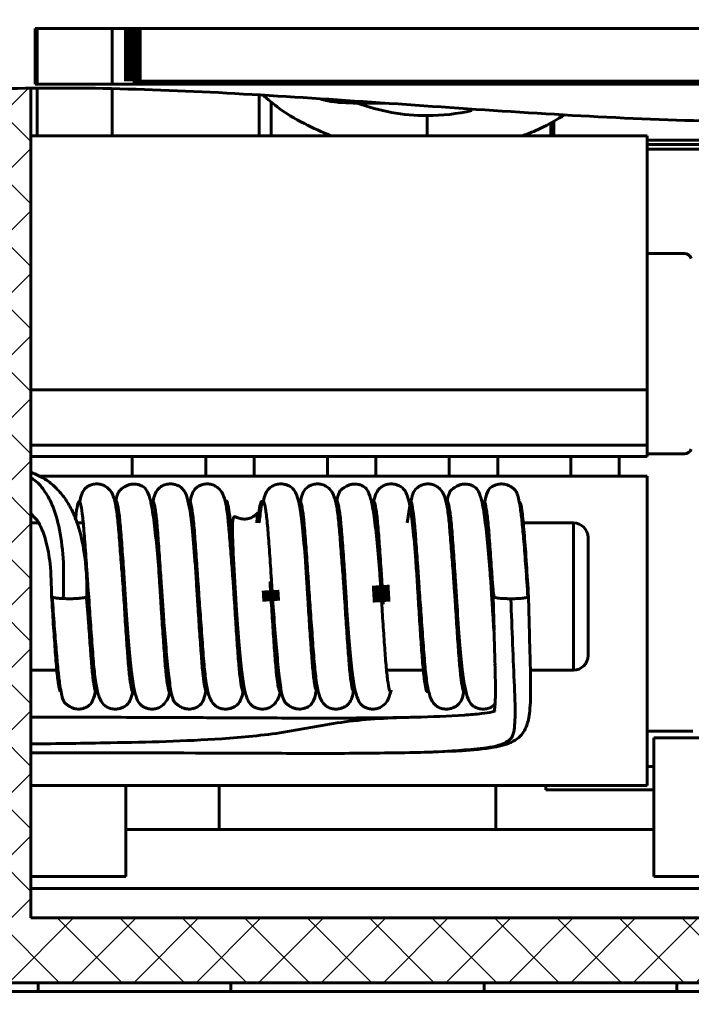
# Model space of a CAD drawing. Header units: millimetres. Extents: x 0 to 420, y 0 to 297.
# Tile 44 of 66: x 204 to 227, y 179 to 212. Entities that reach past the tile are written whole.
import ezdxf

# ---------------------------------------------------------------- set-up
doc = ezdxf.new("R2010")
doc.units = ezdxf.units.MM
doc.linetypes.add('K5LT_BASIC', pattern=[0])
doc.layers.add('Системный слой', color=7, linetype='Continuous')

msp = doc.modelspace()

# ---------------------------------------------------------------- hatches: boundary and pattern name
at = {"layer": 'Системный слой'}
h = msp.add_hatch(dxfattribs=at)
h.set_pattern_fill('', color=256, angle=45, style=0, pattern_type=0)
h.set_pattern_definition([(45, (-10.4934, -64.3478), (-1.06066, 1.06066), []), (135, (-10.4934, -64.3478), (-1.06066, -1.06066), [])])
h.paths.add_polyline_path([(200.604, 182.004), (199.604, 182.004), (199.604, 209.849), (198.854, 209.746), (198.121, 209.628), (197.404, 209.492), (197.404, 184.804), (195.198, 184.804), (195.198, 182.804), (197.904, 182.804), (197.904, 179.804), (242.054, 179.804), (242.054, 192.003), (239.854, 192.003), (239.854, 182.004), (204.704, 182.004), (204.704, 210.168), (204.301, 210.161), (203.901, 210.152), (203.504, 210.141), (203.504, 182.004), (201.804, 182.004), (201.804, 210.056), (201.4, 210.027), (201, 209.995), (200.604, 209.959)])

# ---------------------------------------------------------------- linework, layer by layer
at = {"layer": 'Системный слой', "linetype": 'K5LT_BASIC', "lineweight": 60}
for p, q in [((241.554, 212.193), (204.854, 212.193)), ((204.854, 212.193), (204.854, 210.304)), ((204.919, 212.193), (204.919, 210.304)), ((207.469, 212.193), (207.469, 210.304)), ((207.469, 212.193), (207.469, 210.304)), ((204.854, 210.304), (241.554, 210.304)), ((208.169, 210.404), (229.154, 210.404)), ((212.065, 210.404), (212.16, 210.304)), ((212.869, 210.387), (213.06, 210.304)), ((214.35, 210.404), (214.501, 210.304)), ((218.169, 210.404), (218.169, 210.304)), ((218.169, 210.304), (224.194, 210.304)), ((224.085, 210.404), (224.085, 210.382)), ((224.194, 210.304), (224.25, 210.306)), ((224.194, 210.304), (224.194, 210.304)), ((224.566, 210.397), (224.2, 210.397)), ((224.2, 210.397), (224.2, 210.386)), ((224.2, 210.386), (224.566, 210.386)), ((224.566, 210.31), (224.2, 210.31)), ((224.2, 210.31), (224.2, 210.307)), ((224.2, 210.307), (224.268, 210.307)), ((224.232, 210.304), (224.534, 210.304)), ((224.239, 210.362), (224.239, 210.339)), ((224.303, 210.361), (224.28, 210.369)), ((224.384, 210.31), (224.384, 210.307)), ((224.488, 210.369), (224.463, 210.361)), ((224.503, 210.307), (224.566, 210.307)), ((224.515, 210.307), (224.572, 210.304)), ((224.527, 210.362), (224.527, 210.339)), ((224.566, 210.386), (224.566, 210.397)), ((224.566, 210.307), (224.566, 210.31)), ((224.572, 210.304), (224.572, 210.304)), ((224.572, 210.304), (226.909, 210.304)), ((226.909, 210.304), (226.909, 210.404)), ((204.704, 182.004), (204.704, 210.168)), ((204.919, 210.138), (204.919, 208.554)), ((207.469, 210.148), (207.469, 208.554)), ((207.469, 210.148), (207.469, 208.554)), ((212.469, 209.934), (212.469, 208.554)), ((212.869, 209.707), (212.869, 208.554)), ((212.869, 208.554), (212.869, 209.707)), ((215.79, 209.662), (216.743, 209.662)), ((218.169, 209.238), (218.169, 208.554)), ((222.369, 208.999), (222.369, 208.554)), ((222.469, 209.056), (222.469, 208.554)), ((225.639, 208.554), (204.704, 208.554)), ((225.639, 199.929), (225.639, 208.554)), ((225.639, 208.254), (229.154, 208.254)), ((225.651, 208.404), (227.469, 208.404)), ((227.469, 208.404), (225.689, 208.404)), ((228.169, 208.104), (225.639, 208.104)), ((225.639, 201.004), (225.639, 206.881)), ((225.639, 206.679), (225.639, 198.054)), ((225.639, 205.604), (225.639, 199.726)), ((226.909, 204.554), (225.639, 204.554)), ((225.639, 199.929), (204.704, 199.929)), ((204.704, 198.054), (225.639, 198.054)), ((225.639, 198.054), (225.639, 197.664)), ((225.639, 197.664), (204.704, 197.664)), ((208.149, 197.004), (208.149, 197.664)), ((210.649, 197.664), (210.649, 197.004)), ((212.299, 197.004), (212.299, 197.664)), ((214.782, 197.664), (214.782, 197.004)), ((216.432, 197.004), (216.432, 197.664)), ((218.916, 197.664), (218.916, 197.004)), ((220.566, 197.004), (220.566, 197.664)), ((223.049, 197.664), (223.049, 197.004)), ((224.699, 197.004), (224.699, 197.664)), ((225.639, 197.754), (226.909, 197.754)), ((225.639, 197.004), (204.964, 197.004)), ((225.639, 197.004), (225.639, 186.504)), ((217.58, 195.993), (217.495, 195.414)), ((204.954, 195.414), (204.704, 195.414)), ((206.486, 195.414), (206.268, 195.414)), ((208.988, 195.414), (208.938, 195.414)), ((212.738, 195.414), (212.686, 195.414)), ((216.488, 195.414), (216.436, 195.414)), ((217.736, 195.414), (217.687, 195.414)), ((218.985, 195.414), (218.938, 195.414)), ((220.238, 195.414), (220.187, 195.414)), ((223.139, 195.414), (221.434, 195.414)), ((223.139, 190.414), (223.139, 195.414)), ((223.639, 190.914), (223.639, 194.914)), ((207.85, 193.932), (207.877, 193.517)), ((211.6, 193.932), (211.627, 193.517)), ((215.35, 193.932), (215.37, 193.623)), ((219.1, 193.932), (219.127, 193.517)), ((212.864, 193.731), (212.884, 193.429)), ((216.566, 193.683), (216.606, 193.04)), ((216.614, 193.731), (216.617, 193.686)), ((207.851, 193.126), (207.841, 193.289)), ((209.101, 193.128), (209.091, 193.298)), ((210.36, 192.973), (210.34, 193.304)), ((211.601, 193.126), (211.591, 193.289)), ((211.646, 193.238), (211.652, 193.125)), ((212.851, 193.128), (212.841, 193.298)), ((214.109, 192.989), (214.09, 193.304)), ((215.351, 193.126), (215.341, 193.289)), ((216.639, 193.348), (216.64, 193.325)), ((216.64, 193.325), (216.679, 192.652)), ((217.885, 193.409), (217.91, 192.983)), ((219.101, 193.126), (219.091, 193.289)), ((220.351, 193.128), (220.341, 193.298)), ((206.66, 192.983), (206.664, 192.918)), ((206.672, 192.911), (206.684, 192.749)), ((207.918, 192.858), (207.927, 192.693)), ((209.128, 192.671), (209.107, 192.999)), ((210.41, 192.983), (210.411, 192.969)), ((211.659, 193.017), (211.668, 192.858)), ((211.668, 192.858), (211.668, 192.858)), ((212.878, 192.671), (212.857, 192.999)), ((214.16, 192.983), (214.176, 192.707)), ((215.418, 192.858), (215.427, 192.693)), ((216.607, 192.999), (216.604, 193.04)), ((216.628, 192.671), (216.607, 192.999)), ((219.168, 192.858), (219.168, 192.853)), ((220.378, 192.671), (220.357, 192.999)), ((220.375, 192.725), (220.364, 192.915)), ((220.4, 193.13), (220.414, 192.914)), ((220.414, 192.914), (220.444, 191.757)), ((220.473, 190.618), (220.476, 190.503)), ((205.59, 190.414), (204.704, 190.414)), ((208.092, 190.414), (208.042, 190.414)), ((209.34, 190.414), (209.292, 190.414)), ((211.842, 190.414), (211.791, 190.414)), ((213.09, 190.414), (213.04, 190.414)), ((214.343, 190.414), (214.29, 190.414)), ((215.592, 190.414), (215.541, 190.414)), ((218.042, 190.414), (216.792, 190.414)), ((219.342, 190.414), (219.292, 190.414)), ((223.139, 190.414), (221.676, 190.414)), ((218.188, 189.75), (218.223, 189.722)), ((225.639, 188.349), (227.199, 188.349)), ((229.154, 188.114), (225.869, 188.114)), ((225.869, 188.114), (225.869, 183.414)), ((225.869, 187.149), (225.639, 187.149)), ((225.869, 187.149), (225.639, 187.149)), ((225.699, 187.149), (225.869, 187.149)), ((225.639, 186.504), (204.704, 186.504)), ((207.939, 186.504), (207.939, 183.414)), ((211.104, 185.004), (211.104, 186.504)), ((220.504, 185.004), (220.504, 186.504)), ((222.199, 186.349), (222.199, 186.504)), ((225.869, 186.349), (222.199, 186.349)), ((222.199, 186.349), (225.869, 186.349)), ((225.699, 186.349), (223.699, 186.349)), ((223.699, 186.349), (225.699, 186.349)), ((207.939, 185.004), (225.869, 185.004)), ((204.704, 183.414), (207.939, 183.414)), ((229.154, 183.414), (225.869, 183.414)), ((229.154, 183.414), (225.869, 183.414)), ((204.704, 183.004), (229.154, 183.004)), ((204.704, 182.004), (239.854, 182.004)), ((197.904, 179.804), (242.054, 179.804)), ((204.954, 179.804), (204.954, 179.504)), ((204.954, 179.804), (204.954, 179.504)), ((211.504, 179.504), (211.504, 179.804)), ((211.504, 179.504), (211.504, 179.804)), ((220.104, 179.504), (220.104, 179.804)), ((220.104, 179.504), (220.104, 179.804)), ((226.654, 179.504), (226.654, 179.804)), ((226.654, 179.504), (226.654, 179.804)), ((204.954, 179.504), (203.304, 179.504)), ((211.504, 179.504), (204.954, 179.504)), ((220.104, 179.504), (211.504, 179.504)), ((226.654, 179.504), (220.104, 179.504)), ((228.304, 179.504), (226.654, 179.504))]:
    msp.add_line(p, q, dxfattribs=at)
at = {"layer": 'Системный слой', "linetype": 'K5LT_BASIC', "const_width": 0.6}
for points in [[(208.169, 210.404), (208.169, 210.484), (208.169, 210.72), (208.169, 211.107), (208.169, 211.632), (208.169, 212.193)], [(216.625, 192.725), (216.601, 193.128), (216.591, 193.298)], [(212.873, 192.755), (212.853, 193.087), (212.851, 193.128)]]:
    msp.add_lwpolyline(points, dxfattribs=at)
at = {"layer": 'Системный слой', "linetype": 'K5LT_BASIC', "lineweight": 60}
for centre, radius, start, end in [((218.165, 216.106), 6.867, 249.7663, 270.0322), ((218.17, 216.134), 6.896, 269.9903, 282.7585), ((226.909, 204.304), 0.25, 19.4712, 90), ((226.909, 198.004), 0.25, 270, 340.5288), ((223.139, 194.914), 0.5, 0, 90), ((223.139, 190.914), 0.5, 270, 0)]:
    msp.add_arc(centre, radius, start, end, dxfattribs=at)
for points, knots in [([(213.06, 210.304), (212.985, 210.329), (212.906, 210.356), (212.837, 210.401), (212.833, 210.404)], [0, 0, 0, 0, 0.947028, 1, 1, 1, 1]), ([(218.169, 210.304), (218.093, 210.309), (217.988, 210.317), (217.911, 210.385), (217.889, 210.404)], [0, 0, 0, 0, 0.718804, 1, 1, 1, 1]), ([(224.085, 210.401), (224.08, 210.401), (224.072, 210.401), (224.063, 210.399), (224.055, 210.398), (224.048, 210.395), (224.047, 210.393), (224.047, 210.391)], [0, 0, 0, 0, 0.254319, 0.37524, 0.498955, 0.738303, 1, 1, 1, 1]), ([(224.047, 210.391), (224.047, 210.39), (224.048, 210.388), (224.055, 210.385), (224.063, 210.384), (224.072, 210.382), (224.08, 210.382), (224.085, 210.382)], [0, 0, 0, 0, 0.260218, 0.498816, 0.622623, 0.74405, 1, 1, 1, 1]), ([(224.123, 210.391), (224.123, 210.393), (224.122, 210.395), (224.115, 210.398), (224.108, 210.399), (224.099, 210.401), (224.091, 210.401), (224.085, 210.401)], [0, 0, 0, 0, 0.261381, 0.498834, 0.624562, 0.746517, 1, 1, 1, 1]), ([(224.085, 210.382), (224.091, 210.382), (224.098, 210.382), (224.107, 210.384), (224.115, 210.385), (224.122, 210.388), (224.123, 210.39), (224.123, 210.391)], [0, 0, 0, 0, 0.253223, 0.374299, 0.498509, 0.738468, 1, 1, 1, 1]), ([(224.28, 210.369), (224.267, 210.367), (224.241, 210.363), (224.214, 210.356), (224.198, 210.348), (224.195, 210.343), (224.194, 210.34)], [0, 0, 0, 0, 0.239547, 0.474791, 0.723253, 1, 1, 1, 1]), ([(224.194, 210.34), (224.196, 210.336), (224.201, 210.329), (224.237, 210.323), (224.274, 210.319), (224.308, 210.317), (224.346, 210.316), (224.372, 210.316), (224.386, 210.316)], [0, 0, 0, 0, 0.25946, 0.498361, 0.624692, 0.746674, 0.869953, 1, 1, 1, 1]), ([(224.268, 210.307), (224.256, 210.307), (224.234, 210.306), (224.21, 210.305), (224.197, 210.304), (224.195, 210.304), (224.194, 210.304)], [0, 0, 0, 0, 0.268069, 0.499826, 0.734055, 1, 1, 1, 1]), ([(224.239, 210.339), (224.24, 210.341), (224.241, 210.345), (224.253, 210.351), (224.274, 210.357), (224.293, 210.36), (224.303, 210.361)], [0, 0, 0, 0, 0.266901, 0.499578, 0.736205, 1, 1, 1, 1]), ([(224.382, 210.32), (224.372, 210.32), (224.352, 210.321), (224.323, 210.321), (224.298, 210.323), (224.27, 210.326), (224.244, 210.331), (224.24, 210.337), (224.239, 210.339)], [0, 0, 0, 0, 0.131475, 0.252725, 0.374097, 0.500215, 0.749737, 1, 1, 1, 1]), ([(224.239, 210.304), (224.241, 210.304), (224.245, 210.304), (224.272, 210.306), (224.301, 210.306), (224.335, 210.307), (224.364, 210.307), (224.384, 210.307)], [0, 0, 0, 0, 0.255329, 0.498779, 0.62118, 0.742321, 1, 1, 1, 1]), ([(224.527, 210.339), (224.525, 210.337), (224.521, 210.331), (224.496, 210.326), (224.467, 210.323), (224.433, 210.321), (224.403, 210.321), (224.382, 210.32)], [0, 0, 0, 0, 0.263503, 0.497666, 0.622036, 0.743775, 1, 1, 1, 1]), ([(224.384, 210.307), (224.404, 210.307), (224.433, 210.307), (224.467, 210.306), (224.494, 210.306), (224.521, 210.304), (224.525, 210.304), (224.527, 210.304)], [0, 0, 0, 0, 0.260149, 0.38001, 0.499649, 0.740327, 1, 1, 1, 1]), ([(224.386, 210.316), (224.412, 210.316), (224.45, 210.317), (224.494, 210.319), (224.531, 210.323), (224.565, 210.329), (224.57, 210.336), (224.572, 210.339)], [0, 0, 0, 0, 0.251967, 0.373779, 0.499743, 0.738904, 1, 1, 1, 1]), ([(224.463, 210.361), (224.473, 210.36), (224.492, 210.357), (224.513, 210.351), (224.525, 210.345), (224.526, 210.341), (224.527, 210.339)], [0, 0, 0, 0, 0.265622, 0.500102, 0.735294, 1, 1, 1, 1]), ([(224.572, 210.339), (224.571, 210.342), (224.569, 210.347), (224.553, 210.355), (224.526, 210.363), (224.501, 210.367), (224.488, 210.369)], [0, 0, 0, 0, 0.271444, 0.518619, 0.756043, 1, 1, 1, 1]), ([(224.572, 210.304), (224.571, 210.304), (224.569, 210.304), (224.557, 210.305), (224.534, 210.306), (224.514, 210.307), (224.503, 210.307)], [0, 0, 0, 0, 0.264169, 0.500301, 0.73259, 1, 1, 1, 1]), ([(227.107, 210.404), (227.106, 210.401), (227.09, 210.373), (227.044, 210.341), (226.977, 210.309), (226.932, 210.306), (226.909, 210.304)], [0, 0, 0, 0, 0.039747, 0.412746, 0.706371, 1, 1, 1, 1]), ([(197.404, 209.492), (197.946, 209.591), (199.774, 209.925), (203.04, 210.17), (207.25, 210.193), (211.7, 210.001), (216.315, 209.694), (221.019, 209.362), (225.734, 209.09), (230.34, 208.99), (234.115, 208.88), (237.012, 208.608), (239.069, 208.29), (240.334, 207.886), (240.937, 207.693)], [0, 0, 0, 0, 0.03778, 0.127455, 0.224172, 0.326577, 0.432964, 0.541465, 0.65018, 0.756947, 0.857587, 0.909055, 0.956617, 1, 1, 1, 1]), ([(212.601, 209.926), (212.756, 209.794), (213.186, 209.429), (213.956, 208.959), (214.593, 208.684), (214.896, 208.554)], [0, 0, 0, 0, 0.228056, 0.633902, 1, 1, 1, 1]), ([(214.536, 209.804), (214.613, 209.783), (215.021, 209.674), (215.445, 209.667), (215.79, 209.662)], [0, 0, 0, 0, 0.188672, 1, 1, 1, 1]), ([(215.79, 209.662), (215.456, 209.667), (215.032, 209.674), (214.625, 209.781), (214.539, 209.803)], [0, 0, 0, 0, 0.79041, 1, 1, 1, 1]), ([(221.413, 208.554), (221.617, 208.631), (222.122, 208.822), (222.58, 209.105), (222.855, 209.274)], [0, 0, 0, 0, 0.401784, 1, 1, 1, 1]), ([(206.614, 192.914), (206.612, 193.151), (206.607, 193.606), (206.534, 194.415), (206.377, 195.187), (206.132, 195.813), (205.871, 196.253), (205.59, 196.586), (205.224, 196.905), (204.893, 197.053), (204.704, 197.137)], [0, 0, 0, 0, 0.120051, 0.230637, 0.419028, 0.561613, 0.666315, 0.766826, 0.867143, 1, 1, 1, 1]), ([(204.704, 196.941), (204.732, 196.925), (204.921, 196.816), (205.16, 196.533), (205.473, 195.998), (205.705, 195.207), (205.839, 194.085), (205.819, 193.258), (205.809, 192.844)], [0, 0, 0, 0, 0.025774, 0.177891, 0.334319, 0.550845, 0.775536, 1, 1, 1, 1]), ([(207.877, 192.694), (207.865, 192.885), (207.837, 193.308), (207.782, 194.011), (207.721, 194.77), (207.67, 195.444), (207.608, 195.956), (207.525, 196.31), (207.406, 196.532), (207.248, 196.659), (207.114, 196.718), (206.957, 196.742), (206.786, 196.72), (206.663, 196.668), (206.52, 196.563), (206.428, 196.411), (206.383, 196.213), (206.361, 196.116)], [0, 0, 0, 0, 0.075421, 0.167281, 0.274719, 0.393422, 0.504805, 0.599737, 0.678401, 0.712643, 0.741493, 0.765116, 0.78634, 0.810722, 0.840697, 0.921299, 1, 1, 1, 1]), ([(209.096, 193.164), (209.084, 193.344), (209.05, 193.887), (208.973, 194.761), (208.871, 195.656), (208.771, 196.235), (208.652, 196.52), (208.566, 196.619), (208.475, 196.669), (208.452, 196.68), (208.427, 196.691), (208.386, 196.706), (208.291, 196.732), (208.168, 196.738), (208.036, 196.711), (207.94, 196.67), (207.872, 196.629), (207.835, 196.602), (207.814, 196.586), (207.715, 196.514), (207.703, 196.481), (207.627, 196.334), (207.601, 196.155), (207.595, 196.114)], [0, 0, 0, 0, 0.071542, 0.215789, 0.361182, 0.507925, 0.616277, 0.676651, 0.684724, 0.68788, 0.690573, 0.696677, 0.705119, 0.72993, 0.746235, 0.761436, 0.77243, 0.776874, 0.781008, 0.785196, 0.866148, 0.969118, 1, 1, 1, 1]), ([(210.379, 192.658), (210.364, 192.912), (210.334, 193.408), (210.271, 194.316), (210.195, 195.225), (210.102, 195.942), (210.008, 196.329), (209.922, 196.505), (209.839, 196.594), (209.786, 196.635), (209.738, 196.662), (209.69, 196.686), (209.606, 196.718), (209.483, 196.74), (209.349, 196.731), (209.25, 196.704), (209.151, 196.661), (209.002, 196.547), (208.909, 196.386), (208.865, 196.183), (208.848, 196.106)], [0, 0, 0, 0, 0.099216, 0.193814, 0.359823, 0.495228, 0.601298, 0.676279, 0.702666, 0.722015, 0.729318, 0.735322, 0.747482, 0.764927, 0.78759, 0.800593, 0.815164, 0.850248, 0.943035, 1, 1, 1, 1]), ([(211.627, 192.694), (211.615, 192.885), (211.587, 193.308), (211.532, 194.011), (211.471, 194.77), (211.42, 195.444), (211.358, 195.956), (211.275, 196.31), (211.156, 196.532), (210.998, 196.659), (210.864, 196.718), (210.707, 196.742), (210.536, 196.72), (210.413, 196.668), (210.27, 196.563), (210.178, 196.411), (210.133, 196.213), (210.111, 196.116)], [0, 0, 0, 0, 0.075421, 0.167281, 0.274719, 0.393422, 0.504805, 0.599737, 0.678401, 0.712643, 0.741493, 0.765116, 0.78634, 0.810722, 0.840697, 0.921299, 1, 1, 1, 1]), ([(214.118, 192.832), (214.107, 193.028), (214.08, 193.466), (214.021, 194.316), (213.945, 195.226), (213.852, 195.942), (213.758, 196.329), (213.672, 196.505), (213.589, 196.594), (213.536, 196.635), (213.488, 196.662), (213.44, 196.686), (213.356, 196.718), (213.233, 196.74), (213.099, 196.731), (213, 196.704), (212.901, 196.661), (212.752, 196.547), (212.659, 196.386), (212.615, 196.183), (212.598, 196.106)], [0, 0, 0, 0, 0.078183, 0.17499, 0.344875, 0.483441, 0.591989, 0.66872, 0.695723, 0.715524, 0.722997, 0.729142, 0.741586, 0.759438, 0.782631, 0.795936, 0.810848, 0.846752, 0.941705, 1, 1, 1, 1]), ([(215.377, 192.694), (215.365, 192.885), (215.337, 193.308), (215.282, 194.011), (215.221, 194.77), (215.17, 195.444), (215.108, 195.956), (215.025, 196.31), (214.906, 196.532), (214.748, 196.659), (214.614, 196.718), (214.457, 196.742), (214.286, 196.72), (214.163, 196.668), (214.02, 196.563), (213.928, 196.411), (213.883, 196.213), (213.861, 196.116)], [0, 0, 0, 0, 0.075421, 0.167281, 0.274719, 0.393422, 0.504805, 0.599737, 0.678401, 0.712643, 0.741493, 0.765116, 0.78634, 0.810722, 0.840697, 0.921299, 1, 1, 1, 1]), ([(216.604, 193.04), (216.59, 193.262), (216.553, 193.847), (216.473, 194.761), (216.371, 195.656), (216.271, 196.235), (216.152, 196.52), (216.066, 196.619), (215.975, 196.669), (215.952, 196.68), (215.927, 196.691), (215.886, 196.706), (215.791, 196.732), (215.668, 196.738), (215.536, 196.711), (215.44, 196.67), (215.372, 196.629), (215.335, 196.602), (215.314, 196.586), (215.215, 196.514), (215.203, 196.481), (215.127, 196.334), (215.101, 196.155), (215.095, 196.114)], [0, 0, 0, 0, 0.086626, 0.228529, 0.37156, 0.515919, 0.622511, 0.681904, 0.689846, 0.69295, 0.6956, 0.701605, 0.70991, 0.734318, 0.750357, 0.765312, 0.776127, 0.780499, 0.784565, 0.788686, 0.868323, 0.969619, 1, 1, 1, 1]), ([(217.853, 193.088), (217.846, 193.198), (217.825, 193.55), (217.771, 194.315), (217.695, 195.226), (217.602, 195.942), (217.508, 196.329), (217.422, 196.505), (217.339, 196.594), (217.286, 196.635), (217.238, 196.662), (217.19, 196.686), (217.106, 196.718), (216.983, 196.74), (216.849, 196.731), (216.75, 196.704), (216.651, 196.661), (216.502, 196.547), (216.409, 196.386), (216.365, 196.183), (216.348, 196.106)], [0, 0, 0, 0, 0.045664, 0.145886, 0.321764, 0.465219, 0.577595, 0.657033, 0.68499, 0.705488, 0.713225, 0.719587, 0.73247, 0.750952, 0.774962, 0.788738, 0.804176, 0.841346, 0.939648, 1, 1, 1, 1]), ([(219.127, 192.694), (219.115, 192.885), (219.087, 193.308), (219.032, 194.011), (218.971, 194.77), (218.92, 195.444), (218.858, 195.956), (218.775, 196.31), (218.656, 196.532), (218.498, 196.659), (218.364, 196.718), (218.207, 196.742), (218.036, 196.72), (217.913, 196.668), (217.77, 196.563), (217.678, 196.411), (217.633, 196.213), (217.611, 196.116)], [0, 0, 0, 0, 0.075421, 0.167281, 0.274719, 0.393422, 0.504805, 0.599737, 0.678401, 0.712643, 0.741493, 0.765116, 0.78634, 0.810722, 0.840697, 0.921299, 1, 1, 1, 1]), ([(220.357, 192.999), (220.342, 193.235), (220.304, 193.833), (220.223, 194.761), (220.121, 195.656), (220.021, 196.235), (219.902, 196.52), (219.816, 196.619), (219.725, 196.669), (219.702, 196.68), (219.677, 196.691), (219.636, 196.706), (219.541, 196.732), (219.418, 196.738), (219.286, 196.711), (219.19, 196.67), (219.122, 196.629), (219.085, 196.602), (219.064, 196.586), (218.965, 196.514), (218.953, 196.481), (218.877, 196.334), (218.851, 196.155), (218.845, 196.114)], [0, 0, 0, 0, 0.09147, 0.232621, 0.374894, 0.518487, 0.624513, 0.683591, 0.691491, 0.694579, 0.697215, 0.703188, 0.711449, 0.735727, 0.751681, 0.766557, 0.777315, 0.781663, 0.785708, 0.789807, 0.869021, 0.96978, 1, 1, 1, 1]), ([(221.591, 192.894), (221.569, 193.238), (221.525, 193.899), (221.458, 194.764), (221.399, 195.426), (221.329, 196.005), (221.252, 196.375), (221.174, 196.519), (221.119, 196.567), (221.083, 196.595), (221.045, 196.623), (220.993, 196.655), (220.896, 196.704), (220.762, 196.739), (220.612, 196.733), (220.516, 196.709), (220.462, 196.688), (220.418, 196.668), (220.259, 196.575), (220.205, 196.455), (220.144, 196.213), (220.121, 196.119)], [0, 0, 0, 0, 0.131163, 0.25128, 0.355901, 0.447979, 0.593227, 0.680592, 0.70257, 0.709105, 0.715602, 0.723275, 0.732892, 0.756672, 0.776116, 0.789625, 0.794336, 0.798735, 0.811335, 0.927195, 1, 1, 1, 1]), ([(207.57, 196.074), (207.574, 196.092), (207.598, 196.193), (207.639, 196.108), (207.7, 195.804), (207.758, 195.226), (207.815, 194.456), (207.877, 193.554), (207.932, 192.591), (207.992, 191.669), (208.041, 190.972), (208.068, 190.68), (208.076, 190.593)], [0, 0, 0, 0, 0.025183, 0.139475, 0.256392, 0.371616, 0.48684, 0.603757, 0.718049, 0.834397, 0.950745, 1, 1, 1, 1]), ([(211.326, 196.096), (211.328, 196.106), (211.35, 196.195), (211.389, 196.105), (211.45, 195.804), (211.508, 195.226), (211.565, 194.454), (211.607, 193.849), (211.627, 193.523), (211.627, 193.517)], [0, 0, 0, 0, 0.023927, 0.215919, 0.412323, 0.60588, 0.799438, 0.995841, 1, 1, 1, 1]), ([(215.074, 196.089), (215.077, 196.101), (215.099, 196.195), (215.139, 196.106), (215.2, 195.804), (215.258, 195.226), (215.315, 194.456), (215.377, 193.552), (215.432, 192.595), (215.492, 191.653), (215.532, 191.127), (215.552, 190.864)], [0, 0, 0, 0, 0.01861, 0.139796, 0.263766, 0.385939, 0.508113, 0.632083, 0.753269, 0.876634, 1, 1, 1, 1]), ([(218.82, 196.074), (218.824, 196.092), (218.848, 196.193), (218.889, 196.108), (218.95, 195.804), (219.008, 195.226), (219.065, 194.456), (219.121, 193.634), (219.154, 193.086), (219.167, 192.858)], [0, 0, 0, 0, 0.036664, 0.203064, 0.373287, 0.541043, 0.7088, 0.879022, 1, 1, 1, 1]), ([(206.226, 195.519), (206.229, 195.544), (206.25, 195.786), (206.294, 196.032), (206.351, 196.189), (206.409, 196.044), (206.47, 195.635), (206.526, 194.989), (206.586, 194.166), (206.631, 193.461), (206.655, 193.064), (206.66, 192.983)], [0, 0, 0, 0, 0.015577, 0.152458, 0.287355, 0.422252, 0.559132, 0.692938, 0.829151, 0.965364, 1, 1, 1, 1]), ([(208.832, 196.093), (208.844, 196.114), (208.876, 196.166), (208.929, 195.93), (208.99, 195.445), (209.045, 194.73), (209.106, 193.866), (209.157, 193.018), (209.189, 192.504), (209.202, 192.3)], [0, 0, 0, 0, 0.105417, 0.264325, 0.423234, 0.579335, 0.739022, 0.896395, 1, 1, 1, 1]), ([(210.08, 196.088), (210.087, 196.109), (210.114, 196.187), (210.159, 196.033), (210.22, 195.638), (210.276, 194.988), (210.336, 194.167), (210.382, 193.448), (210.407, 193.037), (210.412, 192.943)], [0, 0, 0, 0, 0.064401, 0.2401, 0.418383, 0.592662, 0.770076, 0.94749, 1, 1, 1, 1]), ([(212.417, 195.414), (212.428, 195.527), (212.457, 195.828), (212.506, 196.073), (212.546, 196.184), (212.57, 196.107), (212.576, 196.088)], [0, 0, 0, 0, 0.206991, 0.55155, 0.889051, 1, 1, 1, 1]), ([(212.468, 195.414), (212.479, 195.536), (212.51, 195.861), (212.564, 196.117), (212.619, 196.171), (212.68, 195.937), (212.74, 195.443), (212.795, 194.731), (212.856, 193.865), (212.914, 192.912), (212.971, 191.969), (213.024, 191.201), (213.054, 190.846), (213.065, 190.718)], [0, 0, 0, 0, 0.059558, 0.158765, 0.255744, 0.354467, 0.453191, 0.55017, 0.649377, 0.747147, 0.844917, 0.944124, 1, 1, 1, 1]), ([(213.827, 196.082), (213.835, 196.106), (213.863, 196.187), (213.909, 196.034), (213.97, 195.637), (214.026, 194.989), (214.086, 194.166), (214.146, 193.237), (214.199, 192.312), (214.236, 191.769), (214.254, 191.514)], [0, 0, 0, 0, 0.05679, 0.193616, 0.332454, 0.468173, 0.606334, 0.744495, 0.880214, 1, 1, 1, 1]), ([(216.327, 196.089), (216.341, 196.113), (216.374, 196.17), (216.429, 195.932), (216.49, 195.444), (216.545, 194.73), (216.606, 193.864), (216.645, 193.229), (216.664, 192.914)], [0, 0, 0, 0, 0.130708, 0.305349, 0.479992, 0.651548, 0.827045, 1, 1, 1, 1]), ([(217.583, 196.095), (217.589, 196.113), (217.615, 196.186), (217.659, 196.032), (217.72, 195.638), (217.776, 194.988), (217.835, 194.184), (217.873, 193.573), (217.892, 193.277)], [0, 0, 0, 0, 0.060451, 0.249536, 0.4414, 0.628955, 0.819885, 1, 1, 1, 1]), ([(220.079, 196.091), (220.092, 196.113), (220.125, 196.169), (220.179, 195.931), (220.24, 195.445), (220.295, 194.73), (220.352, 193.933), (220.386, 193.372), (220.4, 193.13)], [0, 0, 0, 0, 0.130698, 0.313806, 0.496915, 0.676788, 0.860793, 1, 1, 1, 1]), ([(221.296, 196.091), (221.309, 196.102), (221.344, 196.134), (221.407, 195.753), (221.474, 195.031), (221.545, 194.039), (221.591, 193.288), (221.614, 192.914)], [0, 0, 0, 0, 0.12495, 0.345577, 0.562112, 0.781895, 1, 1, 1, 1]), ([(204.704, 195.731), (204.778, 195.661), (204.992, 195.456), (205.216, 194.898), (205.393, 193.981), (205.406, 193.296), (205.414, 192.914)], [0, 0, 0, 0, 0.161138, 0.471079, 0.70505, 1, 1, 1, 1]), ([(212.382, 195.414), (212.385, 195.454), (212.397, 195.604), (212.411, 195.716), (212.409, 195.762), (212.388, 195.734), (212.357, 195.699), (212.339, 195.681), (212.306, 195.653), (212.234, 195.605), (212.112, 195.555), (211.96, 195.538), (211.836, 195.554), (211.767, 195.575), (211.736, 195.587), (211.719, 195.594), (211.689, 195.607), (211.629, 195.635), (211.576, 195.614), (211.557, 195.39), (211.559, 194.96), (211.581, 194.405), (211.614, 193.801), (211.638, 193.376), (211.646, 193.238)], [0, 0, 0, 0, 0.032881, 0.124638, 0.191573, 0.235025, 0.242645, 0.249373, 0.25651, 0.265138, 0.289304, 0.315053, 0.33397, 0.345948, 0.347925, 0.349918, 0.355703, 0.376348, 0.458767, 0.600836, 0.694279, 0.805918, 0.93708, 1, 1, 1, 1]), ([(218.938, 195.414), (218.955, 195.219), (218.989, 194.822), (219.044, 194.035), (219.099, 193.173), (219.151, 192.29), (219.207, 191.453), (219.261, 190.724), (219.313, 190.152), (219.369, 189.794), (219.415, 189.649), (219.443, 189.72), (219.453, 189.746)], [0, 0, 0, 0, 0.101523, 0.207323, 0.312519, 0.416045, 0.521972, 0.626865, 0.730602, 0.836608, 0.941156, 1, 1, 1, 1]), ([(206.604, 193.878), (206.62, 193.64), (206.642, 193.327), (206.666, 192.991), (206.672, 192.911)], [0, 0, 0, 0, 0.759874, 1, 1, 1, 1]), ([(207.802, 193.907), (207.802, 193.899), (207.821, 193.63), (207.858, 193.021), (207.91, 192.15), (207.966, 191.325), (208.019, 190.619), (208.072, 190.077), (208.129, 189.758), (208.17, 189.645), (208.195, 189.723), (208.203, 189.746)], [0, 0, 0, 0, 0.003816, 0.138334, 0.271757, 0.407947, 0.541993, 0.675851, 0.812053, 0.945626, 1, 1, 1, 1]), ([(210.354, 193.878), (210.371, 193.639), (210.406, 193.13), (210.469, 192.246), (210.537, 191.321), (210.595, 190.521), (210.665, 189.912), (210.764, 189.498), (210.876, 189.28), (211.026, 189.167), (211.125, 189.124), (211.224, 189.097), (211.358, 189.088), (211.481, 189.11), (211.565, 189.142), (211.613, 189.166), (211.661, 189.193), (211.714, 189.233), (211.797, 189.324), (211.866, 189.452), (211.906, 189.63), (211.924, 189.71)], [0, 0, 0, 0, 0.090206, 0.191723, 0.308058, 0.428651, 0.536382, 0.633848, 0.718109, 0.749969, 0.763202, 0.77501, 0.795591, 0.811433, 0.822476, 0.827929, 0.83456, 0.852131, 0.876094, 0.944185, 1, 1, 1, 1]), ([(214.104, 193.878), (214.121, 193.639), (214.156, 193.13), (214.219, 192.246), (214.287, 191.321), (214.345, 190.521), (214.415, 189.912), (214.514, 189.498), (214.626, 189.28), (214.776, 189.167), (214.875, 189.124), (214.974, 189.097), (215.108, 189.088), (215.231, 189.11), (215.315, 189.142), (215.363, 189.166), (215.411, 189.193), (215.464, 189.233), (215.547, 189.324), (215.617, 189.453), (215.657, 189.633), (215.675, 189.715)], [0, 0, 0, 0, 0.090105, 0.191508, 0.307711, 0.428169, 0.535779, 0.633135, 0.717301, 0.749126, 0.762344, 0.774139, 0.794696, 0.81052, 0.821551, 0.826997, 0.833622, 0.851173, 0.875109, 0.943123, 1, 1, 1, 1]), ([(217.854, 193.878), (217.871, 193.639), (217.906, 193.13), (217.969, 192.246), (218.037, 191.321), (218.095, 190.521), (218.165, 189.912), (218.264, 189.498), (218.376, 189.28), (218.526, 189.167), (218.625, 189.124), (218.724, 189.097), (218.858, 189.088), (218.981, 189.11), (219.065, 189.142), (219.113, 189.166), (219.161, 189.193), (219.214, 189.233), (219.297, 189.324), (219.365, 189.448), (219.403, 189.621), (219.42, 189.696)], [0, 0, 0, 0, 0.090523, 0.192396, 0.309139, 0.430155, 0.538265, 0.636073, 0.720629, 0.752602, 0.765881, 0.777731, 0.798383, 0.814281, 0.825363, 0.830835, 0.83749, 0.855122, 0.879169, 0.947499, 1, 1, 1, 1]), ([(220.354, 193.877), (220.365, 193.719), (220.387, 193.402), (220.42, 193.064), (220.437, 192.893)], [0, 0, 0, 0, 0.496577, 1, 1, 1, 1]), ([(207.877, 193.517), (207.883, 193.43), (207.902, 193.133), (207.947, 192.4), (208.02, 191.402), (208.108, 190.453), (208.201, 189.808), (208.29, 189.45), (208.395, 189.264), (208.538, 189.16), (208.661, 189.108), (208.832, 189.086), (208.989, 189.11), (209.152, 189.181), (209.291, 189.318), (209.385, 189.49), (209.417, 189.637), (209.432, 189.705)], [0, 0, 0, 0, 0.034125, 0.116877, 0.273776, 0.413011, 0.534858, 0.639464, 0.717147, 0.746037, 0.769537, 0.789993, 0.81276, 0.840566, 0.891165, 0.949385, 1, 1, 1, 1]), ([(209.059, 193.786), (209.073, 193.57), (209.105, 193.075), (209.152, 192.259), (209.209, 191.426), (209.263, 190.702), (209.315, 190.136), (209.371, 189.787), (209.415, 189.649), (209.441, 189.717), (209.449, 189.739)], [0, 0, 0, 0, 0.105331, 0.242267, 0.38234, 0.520872, 0.65812, 0.798279, 0.936336, 1, 1, 1, 1]), ([(209.114, 193.731), (209.13, 193.471), (209.16, 193.009), (209.195, 192.528), (209.21, 192.317)], [0, 0, 0, 0, 0.561528, 1, 1, 1, 1]), ([(211.569, 193.641), (211.575, 193.548), (211.599, 193.18), (211.638, 192.484), (211.694, 191.634), (211.75, 190.875), (211.801, 190.264), (211.857, 189.854), (211.909, 189.656), (211.941, 189.713), (211.955, 189.739)], [0, 0, 0, 0, 0.046798, 0.184235, 0.324658, 0.464884, 0.602361, 0.743018, 0.882907, 1, 1, 1, 1]), ([(211.627, 193.517), (211.633, 193.43), (211.652, 193.133), (211.697, 192.4), (211.77, 191.402), (211.858, 190.453), (211.951, 189.808), (212.04, 189.45), (212.145, 189.264), (212.288, 189.16), (212.411, 189.108), (212.582, 189.086), (212.739, 189.11), (212.902, 189.181), (213.042, 189.317), (213.142, 189.505), (213.177, 189.669), (213.195, 189.754)], [0, 0, 0, 0, 0.033709, 0.115452, 0.270436, 0.407973, 0.528333, 0.631663, 0.708399, 0.736936, 0.760149, 0.780355, 0.802845, 0.830312, 0.880293, 0.937804, 1, 1, 1, 1]), ([(211.627, 193.517), (211.645, 193.211), (211.683, 192.587), (211.742, 191.669), (211.79, 190.981), (211.816, 190.696), (211.824, 190.616)], [0, 0, 0, 0, 0.287002, 0.585635, 0.884268, 1, 1, 1, 1]), ([(214.073, 193.582), (214.09, 193.295), (214.125, 192.717), (214.179, 191.847), (214.236, 191.059), (214.287, 190.407), (214.342, 189.933), (214.398, 189.702), (214.433, 189.643), (214.453, 189.727), (214.455, 189.736)], [0, 0, 0, 0, 0.139287, 0.280409, 0.422702, 0.561752, 0.703256, 0.845355, 0.984285, 1, 1, 1, 1]), ([(214.124, 193.573), (214.127, 193.529), (214.139, 193.34), (214.151, 193.138), (214.16, 192.983)], [0, 0, 0, 0, 0.237056, 1, 1, 1, 1]), ([(215.32, 193.62), (215.337, 193.358), (215.37, 192.808), (215.422, 191.956), (215.479, 191.155), (215.53, 190.482), (215.584, 189.982), (215.641, 189.718), (215.678, 189.642), (215.7, 189.726), (215.704, 189.742)], [0, 0, 0, 0, 0.127463, 0.267577, 0.409537, 0.54841, 0.688976, 0.830817, 0.969432, 1, 1, 1, 1]), ([(215.377, 193.517), (215.383, 193.43), (215.402, 193.133), (215.447, 192.4), (215.52, 191.402), (215.608, 190.453), (215.701, 189.808), (215.79, 189.45), (215.895, 189.264), (216.038, 189.16), (216.161, 189.108), (216.332, 189.086), (216.489, 189.11), (216.652, 189.181), (216.791, 189.318), (216.885, 189.489), (216.916, 189.633), (216.931, 189.7)], [0, 0, 0, 0, 0.034175, 0.117049, 0.274177, 0.413617, 0.535642, 0.640402, 0.718199, 0.747131, 0.770666, 0.791151, 0.813952, 0.841799, 0.892472, 0.950778, 1, 1, 1, 1]), ([(217.869, 193.667), (217.873, 193.592), (217.879, 193.509), (217.884, 193.419), (217.885, 193.409)], [0, 0, 0, 0, 0.89033, 1, 1, 1, 1]), ([(219.127, 193.517), (219.133, 193.43), (219.152, 193.133), (219.197, 192.4), (219.27, 191.402), (219.358, 190.453), (219.451, 189.808), (219.54, 189.45), (219.645, 189.264), (219.788, 189.16), (219.911, 189.108), (220.082, 189.086), (220.238, 189.11), (220.381, 189.169), (220.441, 189.233), (220.475, 189.27)], [0, 0, 0, 0, 0.03894, 0.133368, 0.312404, 0.471284, 0.610322, 0.729688, 0.818331, 0.851297, 0.878113, 0.901454, 0.927434, 0.959163, 1, 1, 1, 1]), ([(209.139, 193.348), (209.139, 193.342), (209.148, 193.196), (209.157, 193.041), (209.165, 192.893)], [0, 0, 0, 0, 0.04368, 1, 1, 1, 1]), ([(210.334, 193.41), (210.337, 193.356), (210.359, 193.024), (210.395, 192.37), (210.452, 191.53), (210.506, 190.787), (210.558, 190.198), (210.614, 189.818), (210.661, 189.653), (210.69, 189.716), (210.7, 189.74)], [0, 0, 0, 0, 0.028119, 0.173111, 0.321472, 0.468911, 0.614089, 0.76262, 0.909628, 1, 1, 1, 1]), ([(212.833, 193.426), (212.849, 193.154), (212.883, 192.588), (212.937, 191.739), (212.993, 190.966), (213.044, 190.333), (213.099, 189.895), (213.153, 189.665), (213.186, 189.706), (213.202, 189.726)], [0, 0, 0, 0, 0.136365, 0.282812, 0.429763, 0.573469, 0.720237, 0.866911, 1, 1, 1, 1]), ([(212.884, 193.429), (212.894, 193.269), (212.926, 192.783), (212.988, 191.9), (213.072, 190.909), (213.152, 190.095), (213.228, 189.597), (213.305, 189.367), (213.363, 189.295), (213.41, 189.262), (213.424, 189.253), (213.439, 189.241), (213.46, 189.226), (213.498, 189.199), (213.565, 189.157), (213.661, 189.117), (213.793, 189.089), (213.916, 189.096), (214.011, 189.122), (214.052, 189.137), (214.077, 189.148), (214.1, 189.159), (214.191, 189.208), (214.276, 189.314), (214.357, 189.464), (214.393, 189.675), (214.402, 189.724)], [0, 0, 0, 0, 0.058999, 0.179392, 0.306828, 0.436289, 0.559388, 0.651283, 0.709933, 0.719525, 0.723604, 0.727341, 0.73103, 0.734996, 0.744807, 0.758374, 0.772925, 0.795067, 0.802601, 0.808049, 0.810453, 0.813269, 0.820474, 0.874355, 0.971053, 1, 1, 1, 1]), ([(212.889, 193.348), (212.889, 193.342), (212.898, 193.199), (212.906, 193.047), (212.915, 192.903)], [0, 0, 0, 0, 0.044598, 1, 1, 1, 1]), ([(217.833, 193.406), (217.841, 193.289), (217.866, 192.889), (217.908, 192.176), (217.964, 191.352), (218.017, 190.64), (218.07, 190.092), (218.127, 189.765), (218.168, 189.646), (218.193, 189.72), (218.2, 189.74)], [0, 0, 0, 0, 0.060348, 0.206007, 0.354796, 0.501428, 0.647525, 0.796347, 0.942443, 1, 1, 1, 1]), ([(217.892, 193.277), (217.893, 193.26), (217.899, 193.164), (217.905, 193.064), (217.91, 192.983)], [0, 0, 0, 0, 0.182166, 1, 1, 1, 1]), ([(220.341, 193.289), (220.342, 193.285), (220.36, 193.003), (220.393, 192.395), (220.431, 191.848), (220.449, 191.572)], [0, 0, 0, 0, 0.006908, 0.497804, 1, 1, 1, 1]), ([(205.414, 192.914), (205.433, 192.598), (205.471, 191.963), (205.533, 191.098), (205.588, 190.382), (205.648, 189.9), (205.698, 189.671), (205.726, 189.712), (205.734, 189.725)], [0, 0, 0, 0, 0.182145, 0.366967, 0.547638, 0.73156, 0.91548, 1, 1, 1, 1]), ([(205.414, 192.914), (205.419, 192.906), (205.43, 192.891), (205.514, 192.871), (205.639, 192.854), (205.752, 192.847), (205.809, 192.844)], [0, 0, 0, 0, 0.248028, 0.494122, 0.742665, 1, 1, 1, 1]), ([(205.437, 192.893), (205.459, 192.566), (205.502, 191.936), (205.568, 191.1), (205.627, 190.448), (205.695, 189.859), (205.775, 189.46), (205.84, 189.316), (205.897, 189.268), (205.914, 189.26), (205.941, 189.24), (205.961, 189.225), (205.998, 189.199), (206.055, 189.164), (206.155, 189.117), (206.286, 189.089), (206.427, 189.098), (206.516, 189.123), (206.566, 189.143), (206.607, 189.162), (206.718, 189.227), (206.794, 189.348), (206.869, 189.523), (206.9, 189.695), (206.907, 189.733)], [0, 0, 0, 0, 0.12259, 0.236008, 0.336223, 0.42463, 0.568694, 0.662413, 0.689913, 0.705101, 0.707818, 0.710563, 0.716761, 0.724802, 0.735327, 0.75913, 0.777312, 0.789367, 0.793488, 0.797869, 0.810699, 0.888989, 0.975928, 1, 1, 1, 1]), ([(205.809, 192.844), (205.856, 192.842), (205.95, 192.839), (206.095, 192.839), (206.233, 192.844), (206.358, 192.852), (206.466, 192.864), (206.549, 192.879), (206.604, 192.896), (206.611, 192.908), (206.614, 192.914)], [0, 0, 0, 0, 0.128132, 0.252168, 0.374382, 0.496239, 0.619021, 0.744468, 0.873976, 1, 1, 1, 1]), ([(206.678, 191.888), (206.667, 192.049), (206.643, 192.373), (206.609, 192.719), (206.591, 192.894)], [0, 0, 0, 0, 0.497618, 1, 1, 1, 1]), ([(206.614, 192.914), (206.631, 192.623), (206.667, 192.038), (206.723, 191.226), (206.776, 190.539), (206.829, 190.021), (206.886, 189.734), (206.924, 189.643), (206.947, 189.722), (206.952, 189.739)], [0, 0, 0, 0, 0.158897, 0.32046, 0.478816, 0.638286, 0.799777, 0.957725, 1, 1, 1, 1]), ([(206.66, 192.983), (206.674, 192.747), (206.691, 192.441), (206.711, 192.16), (206.715, 192.096)], [0, 0, 0, 0, 0.769905, 1, 1, 1, 1]), ([(209.158, 192.182), (209.151, 192.296), (209.132, 192.601), (209.113, 192.925), (209.101, 193.128)], [0, 0, 0, 0, 0.373527, 1, 1, 1, 1]), ([(216.606, 193.04), (216.608, 193.008), (216.628, 192.689), (216.665, 192.065), (216.722, 191.252), (216.774, 190.56), (216.827, 190.035), (216.884, 189.741), (216.922, 189.643), (216.945, 189.719), (216.95, 189.735)], [0, 0, 0, 0, 0.01766, 0.173646, 0.332438, 0.488224, 0.644784, 0.803527, 0.958871, 1, 1, 1, 1]), ([(221.014, 192.839), (221.033, 192.319), (221.071, 191.269), (221.137, 189.823), (221.178, 188.907), (221.128, 188.391), (221.08, 188.099), (220.642, 187.826), (219.867, 187.743), (218.885, 187.654), (218.174, 187.631), (217.746, 187.618)], [0, 0, 0, 0, 0.166762, 0.336616, 0.506733, 0.56299, 0.618439, 0.677454, 0.771525, 0.8628, 1, 1, 1, 1]), ([(217.748, 187.617), (218.285, 187.632), (219.186, 187.658), (220.211, 187.747), (220.79, 187.868), (221.105, 187.987), (221.328, 188.155), (221.477, 188.358), (221.562, 188.551), (221.621, 188.766), (221.662, 189.053), (221.685, 189.467), (221.686, 190.04), (221.669, 190.809), (221.641, 191.787), (221.623, 192.522), (221.614, 192.914)], [0, 0, 0, 0, 0.17019, 0.285425, 0.324608, 0.362849, 0.399544, 0.428847, 0.455184, 0.486197, 0.53317, 0.59569, 0.673674, 0.76703, 0.875749, 1, 1, 1, 1]), ([(219.167, 192.858), (219.172, 192.773), (219.196, 192.37), (219.242, 191.669), (219.291, 190.972), (219.318, 190.68), (219.326, 190.594)], [0, 0, 0, 0, 0.099665, 0.471346, 0.843027, 1, 1, 1, 1]), ([(220.414, 192.914), (220.419, 192.907), (220.429, 192.891), (220.511, 192.872), (220.619, 192.857), (220.731, 192.847), (220.866, 192.841), (220.964, 192.84), (221.014, 192.839)], [0, 0, 0, 0, 0.180641, 0.409125, 0.542839, 0.687873, 0.841571, 1, 1, 1, 1]), ([(221.614, 192.914), (221.612, 192.909), (221.607, 192.899), (221.559, 192.88), (221.449, 192.86), (221.285, 192.846), (221.134, 192.84), (221.054, 192.84), (221.014, 192.839)], [0, 0, 0, 0, 0.129382, 0.254968, 0.500001, 0.745035, 0.870618, 1, 1, 1, 1]), ([(206.684, 192.749), (206.694, 192.597), (206.729, 192.117), (206.787, 191.32), (206.845, 190.521), (206.915, 189.912), (207.014, 189.498), (207.126, 189.28), (207.276, 189.167), (207.375, 189.124), (207.474, 189.097), (207.608, 189.088), (207.731, 189.11), (207.815, 189.142), (207.863, 189.166), (207.911, 189.193), (207.964, 189.233), (208.047, 189.324), (208.116, 189.451), (208.155, 189.627), (208.172, 189.705)], [0, 0, 0, 0, 0.062538, 0.197674, 0.337755, 0.462896, 0.576113, 0.673992, 0.711001, 0.726373, 0.740089, 0.763995, 0.782398, 0.795225, 0.801559, 0.809263, 0.829673, 0.857509, 0.936604, 1, 1, 1, 1]), ([(209.21, 192.317), (209.219, 192.189), (209.254, 191.702), (209.322, 190.91), (209.402, 190.094), (209.478, 189.597), (209.555, 189.367), (209.613, 189.295), (209.66, 189.262), (209.674, 189.253), (209.689, 189.241), (209.71, 189.226), (209.748, 189.199), (209.815, 189.157), (209.911, 189.117), (210.043, 189.089), (210.166, 189.096), (210.261, 189.122), (210.302, 189.137), (210.327, 189.148), (210.35, 189.159), (210.441, 189.208), (210.526, 189.314), (210.607, 189.466), (210.645, 189.681), (210.654, 189.733)], [0, 0, 0, 0, 0.052455, 0.199258, 0.348394, 0.490201, 0.596062, 0.663625, 0.674675, 0.679373, 0.683679, 0.687929, 0.692497, 0.7038, 0.719428, 0.736191, 0.761698, 0.770377, 0.776653, 0.779422, 0.782666, 0.790966, 0.853035, 0.964429, 1, 1, 1, 1]), ([(220.477, 190.599), (220.472, 190.748), (220.465, 190.975), (220.456, 191.286), (220.451, 191.449), (220.449, 191.531), (220.448, 191.561), (220.448, 191.573), (220.448, 191.577), (220.448, 191.579), (220.448, 191.58), (220.448, 191.58), (220.449, 191.578), (220.449, 191.574), (220.449, 191.572)], [0, 0, 0, 0, 0.48654, 0.742438, 0.894565, 0.939789, 0.967288, 0.971739, 0.975446, 0.978664, 0.981778, 0.985213, 0.98928, 1, 1, 1, 1]), ([(220.476, 190.503), (220.481, 190.348), (220.492, 189.931), (220.495, 189.491), (220.463, 189.094), (220.459, 189.029), (220.475, 189.026), (220.476, 189.026)], [0, 0, 0, 0, 0.20991, 0.567251, 0.769225, 0.980567, 1, 1, 1, 1]), ([(220.485, 189.023), (220.485, 189.023), (220.484, 189.023), (220.453, 189.013), (220.308, 188.977), (219.959, 188.93), (219.088, 188.855), (218.325, 188.833), (217.76, 188.817)], [0, 0, 0, 0, 0.008622, 0.021124, 0.060489, 0.201912, 0.410518, 1, 1, 1, 1]), ([(217.778, 188.818), (217.756, 188.817), (216.947, 188.795), (215.452, 188.734), (213.308, 188.266), (210.641, 188.018), (207.772, 187.95), (205.609, 187.921), (204.704, 187.909)], [0, 0, 0, 0, 0.005024, 0.184582, 0.345691, 0.506638, 0.793797, 1, 1, 1, 1]), ([(217.76, 188.817), (217.36, 188.809), (216.658, 188.795), (215.751, 188.791), (214.812, 188.787), (213.723, 188.789), (212.416, 188.793), (211.247, 188.799), (210.169, 188.804), (209.055, 188.809), (207.626, 188.814), (206.143, 188.818), (205.117, 188.816), (204.704, 188.815)], [0, 0, 0, 0, 0.09217, 0.161476, 0.208244, 0.308043, 0.411592, 0.50853, 0.576676, 0.659262, 0.764434, 0.905094, 1, 1, 1, 1]), ([(204.704, 187.612), (206.837, 187.61), (209.843, 187.607), (213.282, 187.59), (215.497, 187.587), (216.84, 187.605), (217.748, 187.617)], [0, 0, 0, 0, 0.490608, 0.691232, 0.791032, 1, 1, 1, 1])]:
    msp.add_open_spline(points, degree=3, knots=knots, dxfattribs=at)

doc.saveas('drawing.dxf')
